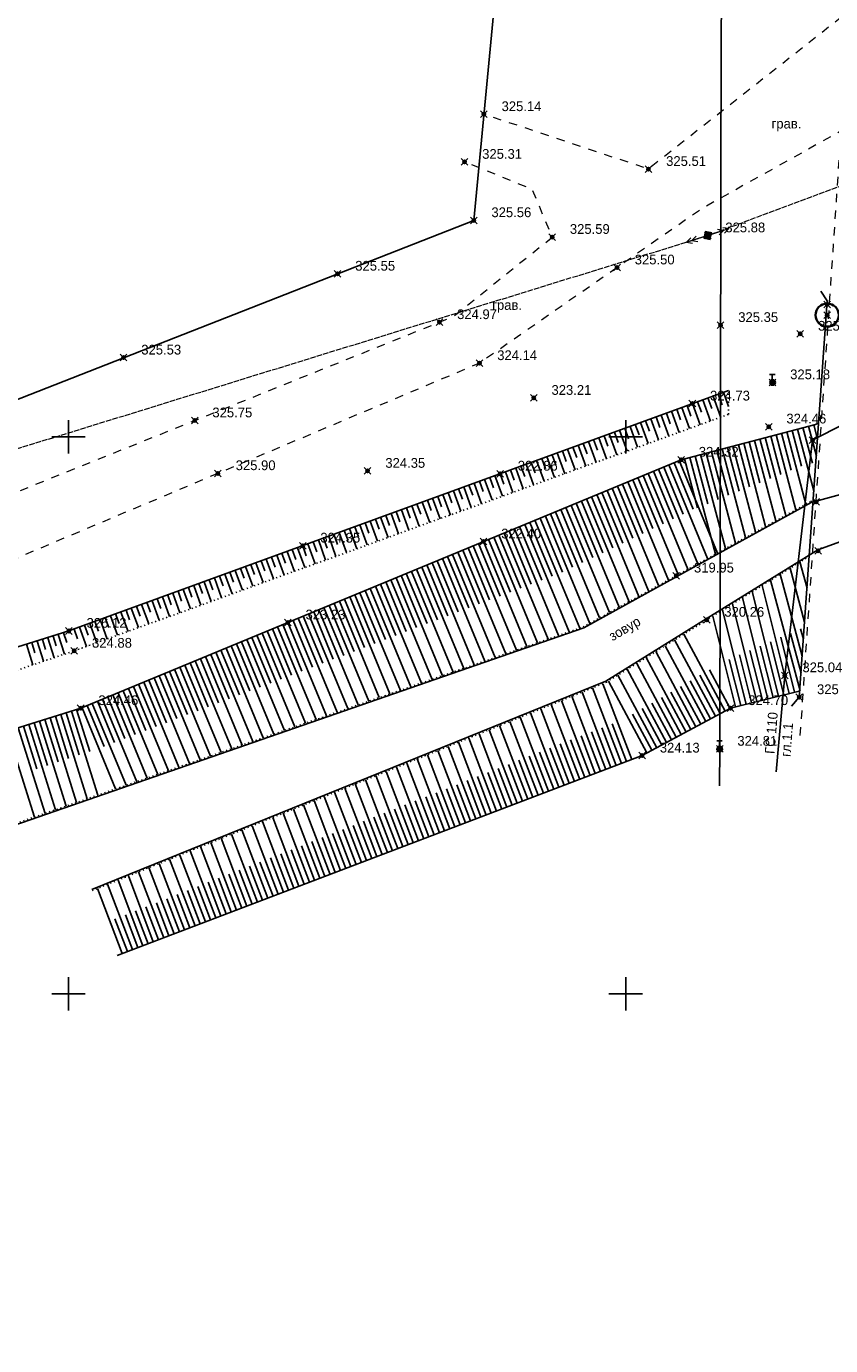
# Model space of a CAD drawing. Header units: metres. Extents: x 707528 to 709248, y 4308395 to 4311045.
# Tile 23 of 104: x 708075 to 708147, y 4308514 to 4308632. Entities that reach past the tile are written whole.
import ezdxf

# ---------------------------------------------------------------- set-up
doc = ezdxf.new("R2010")
doc.units = ezdxf.units.M
doc.header["$LTSCALE"] = 0.5
doc.header["$PDMODE"] = 35
doc.header["$PDSIZE"] = 0.3
for name, pattern in [('Auto_Street_NotBorder_Line_m1', [3, 1.5, -1.5]), ('Commnctn_Electr_VLP_High_Built_m1', [1, 1, 0]), ('ДОРОГИ_СТРОЯЩ', [9, 8, -1]), ('Контура низ откосов  Штриховая 0.1-0.5 - - - - - - -', [0.6, 0.1, -0.5])]:
    doc.linetypes.add(name, pattern=pattern)
for name, color, linetype in [('(001) Сетка', 92, 'Continuous'), ('(004) Точки рельефа', 7, 'Continuous'), ('(013) Газ', 30, 'ИК_Газопровод -------г--------'), ('(016) Кабель', 1, 'Continuous'), ('(019) Связь', 3, 'ИК_КАБ_СВЯЗИ'), ('(025) Дорога', 7, 'Continuous'), ('(027) Гидрография', 7, 'Continuous'), ('(029) Мосты', 7, 'Continuous'), ('(035) Откосы', 7, 'Continuous'), ('(037) Контуры', 7, 'Continuous')]:
    doc.layers.add(name, color=color, linetype=linetype)
doc.layers.add('AUTO#_ROADS_EXIST_L', color=7, linetype='Continuous', lineweight=15, true_color=0x000000)
doc.layers.add('COMMN_OBJCT_#####_B', color=7, linetype='Continuous', lineweight=15, true_color=0x000000)
doc.layers.add('COMMN_OBJCT_ELCTR_B', color=7, linetype='Continuous', true_color=0x000000)
doc.layers.add('COMMN_OBJCT_ELCTR_L', color=7, linetype='Continuous', true_color=0x000000)
doc.styles.add('BM-431', font='txt')
doc.styles.add('D-431', font='txt')
doc.styles.get("Standard").update_dxf_attribs({"font": 'txt.shx'})
doc.linetypes.add('GAZ_VOZDUSH', pattern='A,1,-2,["~",Standard,S=3,R=0,X=-1.5,Y=-1.5],-1,10', length=14)
doc.linetypes.add('ИК_Газопровод -------г--------', pattern='A,9,-0.6,["Г",Standard,S=1.2,R=0,X=0,Y=-0.6],-1.2', length=10.8)
doc.linetypes.add('ИК_КАБ_СВЯЗИ', pattern='A,4,["o",Standard,S=0.5,R=0,X=0,Y=-0.125],4,-2', length=10)
doc.linetypes.add('ИК_Э_КАБ_ВН', pattern='A,8,-2,["<<",Standard,S=1,R=0,X=0,Y=-0.5],8,[">>",Standard,S=1,R=0,X=-1,Y=-0.5],-2', length=20)

# ---------------------------------------------------------------- blocks, each defined once
blk = doc.blocks.new('CommnctnPoleRCsquare_m1')
at = {"layer": 'COMMN_OBJCT_#####_B', "lineweight": 13, "true_color": 0xfffffe}
blk.add_hatch(color=7, dxfattribs=at).paths.add_polyline_path([(-0.6, 0.6), (-0.6, -0.6), (0.6, -0.6), (0.6, 0.6)])
at = {"layer": 'COMMN_OBJCT_#####_B', "lineweight": 13, "true_color": 0x000000}
blk.add_hatch(color=18, dxfattribs=at).paths.add_polyline_path([(-0.1, 0, 1), (0.1, 0, 1)])
at = {"layer": 'COMMN_OBJCT_#####_B', "color": 18, "lineweight": 9, "true_color": 0x000000}
blk.add_lwpolyline([(0.6, 0.6), (-0.6, 0.6), (-0.6, -0.6), (0.6, -0.6)], close=True, dxfattribs=at)
blk.add_circle((0, 0), 0.1, dxfattribs=at)
blk = doc.blocks.new('ElectricHighVLP_m1')
at = {"layer": 'COMMN_OBJCT_ELCTR_B', "color": 18, "linetype": 'Continuous', "lineweight": 20, "true_color": 0x000000}
for p, q in [((0, 0), (4, 0)), ((3, 0), (2, 0.5)), ((3, 0), (2, -0.5)), ((4, 0), (3, 0.5)), ((4, 0), (3, -0.5))]:
    blk.add_line(p, q, dxfattribs=at)
blk = doc.blocks.new('*X145')
at = {"color": 0}
for p, q in [((9.5, 5.08), (10.49, 5.08)), ((9.5, 5.07), (10.49, 5.07)), ((9.5, 5.06), (10.49, 5.06)), ((9.5, 5.05), (10.49, 5.05)), ((9.5, 5.04), (10.49, 5.04)), ((9.5, 5.03), (10.49, 5.03)), ((9.5, 5.02), (10.5, 5.02)), ((9.5, 5.01), (10.5, 5.01)), ((9.5, 5), (10.5, 5)), ((9.5, 4.99), (10.5, 4.99)), ((9.5, 4.98), (10.5, 4.98)), ((9.5, 4.97), (10.5, 4.97)), ((9.5, 4.96), (10.49, 4.96)), ((9.5, 4.95), (10.49, 4.95)), ((9.5, 4.94), (10.49, 4.94)), ((9.5, 4.93), (10.49, 4.93)), ((9.5, 4.92), (10.49, 4.92)), ((9.5, 4.91), (10.49, 4.91)), ((9.5, 4.9), (10.49, 4.9)), ((9.51, 5.12), (10.48, 5.12)), ((9.51, 5.11), (10.48, 5.11)), ((9.51, 5.1), (10.48, 5.1)), ((9.51, 5.09), (10.49, 5.09)), ((9.51, 4.89), (10.49, 4.89)), ((9.51, 4.88), (10.48, 4.88)), ((9.51, 4.87), (10.48, 4.87)), ((9.51, 4.86), (10.48, 4.86)), ((9.52, 5.16), (10.47, 5.16)), ((9.52, 5.15), (10.47, 5.15)), ((9.52, 5.14), (10.47, 5.14)), ((9.52, 5.13), (10.48, 5.13)), ((9.52, 4.85), (10.48, 4.85)), ((9.52, 4.84), (10.47, 4.84)), ((9.52, 4.83), (10.47, 4.83)), ((9.53, 5.18), (10.46, 5.18)), ((9.53, 5.17), (10.46, 5.17)), ((9.53, 4.82), (10.47, 4.82)), ((9.53, 4.81), (10.46, 4.81)), ((9.53, 4.8), (10.46, 4.8)), ((9.54, 5.2), (10.45, 5.2)), ((9.54, 5.19), (10.46, 5.19)), ((9.54, 4.79), (10.45, 4.79)), ((9.54, 4.78), (10.45, 4.78)), ((9.55, 5.22), (10.44, 5.22)), ((9.55, 5.21), (10.45, 5.21)), ((9.55, 4.77), (10.44, 4.77)), ((9.55, 4.76), (10.44, 4.76)), ((9.56, 5.24), (10.43, 5.24)), ((9.56, 5.23), (10.44, 5.23)), ((9.56, 4.75), (10.43, 4.75)), ((9.56, 4.74), (10.43, 4.74)), ((9.57, 5.26), (10.42, 5.26)), ((9.57, 5.25), (10.43, 5.25)), ((9.58, 5.27), (10.41, 5.27)), ((9.59, 5.29), (10.4, 5.29)), ((9.59, 5.28), (10.41, 5.28)), ((9.6, 5.3), (10.39, 5.3)), ((9.61, 5.31), (10.38, 5.31)), ((9.62, 5.32), (10.37, 5.32)), ((9.63, 5.33), (10.37, 5.33)), ((9.64, 5.34), (10.36, 5.34)), ((9.65, 5.35), (10.35, 5.35)), ((9.66, 5.36), (10.34, 5.36)), ((9.67, 5.37), (10.32, 5.37)), ((9.68, 5.38), (10.31, 5.38)), ((9.69, 5.39), (10.3, 5.39)), ((9.71, 5.4), (10.29, 5.4)), ((9.72, 5.41), (10.27, 5.41)), ((9.74, 5.42), (10.26, 5.42)), ((9.75, 5.43), (10.24, 5.43)), ((9.77, 5.44), (10.22, 5.44)), ((9.79, 5.45), (10.2, 5.45)), ((9.82, 5.46), (10.18, 5.46)), ((9.85, 5.47), (10.15, 5.47)), ((9.88, 5.48), (10.11, 5.48)), ((9.94, 5.49), (10.05, 5.49)), ((9.57, 4.73), (10.42, 4.73)), ((9.58, 4.72), (10.41, 4.72)), ((9.58, 4.71), (10.41, 4.71)), ((9.59, 4.7), (10.4, 4.7)), ((9.6, 4.69), (10.39, 4.69)), ((9.61, 4.68), (10.39, 4.68)), ((9.61, 4.67), (10.38, 4.67)), ((9.62, 4.66), (10.37, 4.66)), ((9.63, 4.65), (10.36, 4.65)), ((9.64, 4.64), (10.35, 4.64)), ((9.65, 4.63), (10.34, 4.63)), ((9.66, 4.62), (10.33, 4.62)), ((9.67, 4.61), (10.32, 4.61)), ((9.69, 4.6), (10.31, 4.6)), ((9.7, 4.59), (10.29, 4.59)), ((9.71, 4.58), (10.28, 4.58)), ((9.73, 4.57), (10.26, 4.57)), ((9.75, 4.56), (10.25, 4.56)), ((9.76, 4.55), (10.23, 4.55)), ((9.78, 4.54), (10.21, 4.54)), ((9.81, 4.53), (10.18, 4.53)), ((9.83, 4.52), (10.16, 4.52)), ((9.87, 4.51), (10.12, 4.51)), ((9.91, 4.5), (10.08, 4.5))]:
    blk.add_line(p, q, dxfattribs=at)
blk = doc.blocks.new('I01070')
at = {"color": 0}
blk.add_circle((0.05, 0.03), 0.5, dxfattribs=at)
blk.add_blockref('*X145', (-9.95, -4.96), dxfattribs=at)
blk = doc.blocks.new('I0195')
at = {"layer": '(016) Кабель', "color": 0, "linetype": 'ИК_Э_КАБ_ВН'}
for p, q in [((-0.275, 0.74), (0.225, 0.74)), ((-0.025, 0.24), (-0.025, 0.74))]:
    blk.add_line(p, q, dxfattribs=at)
at = {"layer": '(016) Кабель', "color": 0, "linetype": 'ИК_Э_КАБ_ВН', "xscale": 0.5, "yscale": 0.5, "zscale": 0.5}
blk.add_blockref('I01070', (-0.025, -0.01), dxfattribs=at)
blk = doc.blocks.new('Setka')
at = {"layer": '(001) Сетка'}
for p, q in [((0, 1.5), (0, -1.5)), ((-1.5, 0), (1.5, 0))]:
    blk.add_line(p, q, dxfattribs=at)

msp = doc.modelspace()

# ---------------------------------------------------------------- linework, layer by layer
at = {"layer": '(013) Газ', "linetype": 'GAZ_VOZDUSH', "elevation": -0.3, "flags": 128}
msp.add_lwpolyline([(708020.66, 4308550.86), (708020.35, 4308561.55), (708020.35, 4308582.31), (708066.53, 4308595.73), (708114.83, 4308614.67), (708129.27, 4308766.29)], dxfattribs=at)
at = {"layer": '(013) Газ', "elevation": 324.91, "flags": 128}
msp.add_lwpolyline([(708141.96, 4308565.16), (708142.73, 4308573.82), (708145.23, 4308594.93), (708157.77, 4308601.41), (708202.67, 4308661.13), (708211.59, 4308664.6)], dxfattribs=at)
at = {"layer": '(019) Связь', "elevation": 324.52, "flags": 128}
msp.add_lwpolyline([(708317.15, 4310791), (708301.02, 4310609.69), (708256.74, 4310111.97), (708241.57, 4309932.29), (708189.21, 4309312.33), (708166.33, 4308981.07), (708160.32, 4308915.54), (708146.62, 4308758.23), (708137.03, 4308632.5), (708137.03, 4308632.5), (708137.03, 4308632.5), (708136.9, 4308567.22), (708136.89, 4308563.9)], dxfattribs=at)
at = {"layer": '(027) Гидрография', "color": 4}
for points, elevation in [([(707568, 4308409.71), (707572.21, 4308410.82), (707620.98, 4308423.67), (707772.66, 4308463.72), (707924.34, 4308511.92), (708024.51, 4308543.36), (708124.69, 4308578.08), (708133.05, 4308582.69), (708145.11, 4308589.34), (708157.03, 4308592.6), (708191.79, 4308611.93)], 319.34), ([(708191.8, 4308606.04), (708158.1, 4308589.57), (708145.69, 4308585.11), (708135.67, 4308578.89), (708126.68, 4308573.3), (708080.55, 4308554.6)], 319.7)]:
    msp.add_lwpolyline(points, dxfattribs=dict(at, elevation=elevation))
at = {"layer": '(029) Мосты', "elevation": 325.44, "flags": 128}
msp.add_lwpolyline([(708143.34, 4308571.07), (708144.04, 4308571.86), (708146.55, 4308607.45), (708145.97, 4308608.33)], dxfattribs=at)
at = {"layer": '(035) Откосы'}
for p, q in [((708134.44, 4308598.22, 324.27), (708135.13, 4308596.32, 324.27)), ((708134.91, 4308598.39, 324.27), (708135.25, 4308597.44, 324.27)), ((708135.37, 4308598.56, 324.27), (708136.07, 4308596.66, 324.27)), ((708135.84, 4308598.73, 324.27), (708136.19, 4308597.78, 324.27)), ((708136.31, 4308598.9, 324.27), (708137, 4308596.99, 324.27)), ((708136.77, 4308599.07, 324.27), (708137.12, 4308598.12, 324.27)), ((708137.24, 4308599.24, 324.27), (708137.7, 4308597.96, 324.27)), ((708131.18, 4308597.03, 324.27), (708131.52, 4308596.08, 324.27)), ((708131.64, 4308597.2, 324.27), (708132.33, 4308595.31, 324.27)), ((708132.11, 4308597.37, 324.27), (708132.46, 4308596.42, 324.27)), ((708132.58, 4308597.54, 324.27), (708133.27, 4308595.64, 324.27)), ((708133.04, 4308597.71, 324.27), (708133.39, 4308596.76, 324.27)), ((708133.51, 4308597.88, 324.27), (708134.2, 4308595.98, 324.27)), ((708133.98, 4308598.05, 324.27), (708134.32, 4308597.1, 324.27)), ((708127.91, 4308595.84, 324.27), (708128.6, 4308593.96, 324.27)), ((708128.38, 4308596.01, 324.27), (708128.72, 4308595.07, 324.27)), ((708128.85, 4308596.18, 324.27), (708129.53, 4308594.3, 324.27)), ((708129.31, 4308596.35, 324.27), (708129.66, 4308595.41, 324.27)), ((708129.78, 4308596.52, 324.27), (708130.47, 4308594.63, 324.27)), ((708130.25, 4308596.69, 324.27), (708130.59, 4308595.75, 324.27)), ((708130.71, 4308596.86, 324.27), (708131.4, 4308594.97, 324.27)), ((708143.88, 4308595.94, 323.57), (708145.35, 4308590.39, 323.57)), ((708144.37, 4308596.07, 323.57), (708145.21, 4308592.88, 323.57)), ((708144.85, 4308596.19, 323.57), (708145.57, 4308593.49, 323.57)), ((708145.33, 4308596.32, 323.57), (708145.67, 4308595.03, 323.57)), ((708145.79, 4308596.52, 323.57), (708145.78, 4308596.54, 323.57)), ((708124.65, 4308594.65, 324.27), (708124.99, 4308593.71, 324.27)), ((708125.12, 4308594.82, 324.27), (708125.8, 4308592.95, 324.27)), ((708125.58, 4308594.99, 324.27), (708125.93, 4308594.05, 324.27)), ((708126.05, 4308595.16, 324.27), (708126.73, 4308593.28, 324.27)), ((708126.52, 4308595.33, 324.27), (708126.86, 4308594.39, 324.27)), ((708126.98, 4308595.5, 324.27), (708127.67, 4308593.62, 324.27)), ((708127.45, 4308595.67, 324.27), (708127.79, 4308594.73, 324.27)), ((708139.05, 4308594.66, 323.57), (708141.02, 4308587.2, 323.57)), ((708139.53, 4308594.79, 323.57), (708140.5, 4308591.12, 323.57)), ((708140.02, 4308594.92, 323.57), (708141.92, 4308587.7, 323.57)), ((708140.5, 4308595.05, 323.57), (708141.44, 4308591.49, 323.57)), ((708140.98, 4308595.17, 323.57), (708142.83, 4308588.19, 323.57)), ((708141.47, 4308595.3, 323.57), (708142.37, 4308591.87, 323.57)), ((708141.95, 4308595.43, 323.57), (708143.73, 4308588.69, 323.57)), ((708142.43, 4308595.56, 323.57), (708143.31, 4308592.25, 323.57)), ((708142.92, 4308595.68, 323.57), (708144.63, 4308589.19, 323.57)), ((708143.4, 4308595.81, 323.57), (708144.24, 4308592.62, 323.57)), ((708121.85, 4308593.63, 324.27), (708122.19, 4308592.7, 324.27)), ((708122.32, 4308593.8, 324.27), (708123, 4308591.93, 324.27)), ((708122.79, 4308593.97, 324.27), (708123.13, 4308593.04, 324.27)), ((708123.25, 4308594.14, 324.27), (708123.93, 4308592.27, 324.27)), ((708123.72, 4308594.31, 324.27), (708124.06, 4308593.37, 324.27)), ((708124.19, 4308594.48, 324.27), (708124.87, 4308592.61, 324.27)), ((708134.7, 4308593.51, 323.57), (708135.83, 4308589.24, 323.57)), ((708135.18, 4308593.64, 323.57), (708137.41, 4308585.21, 323.57)), ((708135.67, 4308593.77, 323.57), (708136.76, 4308589.61, 323.57)), ((708136.15, 4308593.9, 323.57), (708138.31, 4308585.7, 323.57)), ((708136.63, 4308594.02, 323.57), (708137.7, 4308589.99, 323.57)), ((708137.12, 4308594.15, 323.57), (708139.21, 4308586.2, 323.57)), ((708137.6, 4308594.28, 323.57), (708138.63, 4308590.37, 323.57)), ((708138.08, 4308594.41, 323.57), (708140.12, 4308586.7, 323.57)), ((708138.57, 4308594.53, 323.57), (708139.57, 4308590.74, 323.57)), ((708118.59, 4308592.44, 324.27), (708119.27, 4308590.58, 324.27)), ((708119.06, 4308592.61, 324.27), (708119.4, 4308591.68, 324.27)), ((708119.52, 4308592.78, 324.27), (708120.2, 4308590.92, 324.27)), ((708119.99, 4308592.95, 324.27), (708120.33, 4308592.02, 324.27)), ((708120.46, 4308593.12, 324.27), (708121.13, 4308591.26, 324.27)), ((708120.92, 4308593.29, 324.27), (708121.26, 4308592.36, 324.27)), ((708121.39, 4308593.46, 324.27), (708122.07, 4308591.6, 324.27)), ((708131.41, 4308592.34, 323.57), (708134.93, 4308583.84, 323.57)), ((708131.87, 4308592.53, 323.57), (708133.62, 4308588.31, 323.57)), ((708132.33, 4308592.72, 323.57), (708135.81, 4308584.32, 323.57)), ((708132.8, 4308592.92, 323.57), (708134.52, 4308588.74, 323.57)), ((708133.26, 4308593.11, 323.57), (708136.69, 4308584.81, 323.57)), ((708133.73, 4308593.26, 323.57), (708134.89, 4308588.86, 323.57)), ((708134.22, 4308593.39, 323.57), (708136.51, 4308584.71, 323.57)), ((708115.33, 4308591.25, 324.27), (708115.66, 4308590.33, 324.27)), ((708115.79, 4308591.42, 324.27), (708116.47, 4308589.57, 324.27)), ((708116.26, 4308591.59, 324.27), (708116.6, 4308590.66, 324.27)), ((708116.73, 4308591.76, 324.27), (708117.4, 4308589.91, 324.27)), ((708117.19, 4308591.93, 324.27), (708117.53, 4308591, 324.27)), ((708117.66, 4308592.1, 324.27), (708118.33, 4308590.25, 324.27)), ((708118.12, 4308592.27, 324.27), (708118.46, 4308591.34, 324.27)), ((708128.64, 4308591.19, 323.57), (708132.29, 4308582.38, 323.57)), ((708129.1, 4308591.39, 323.57), (708130.91, 4308587, 323.57)), ((708129.56, 4308591.58, 323.57), (708133.17, 4308582.87, 323.57)), ((708130.02, 4308591.77, 323.57), (708131.82, 4308587.44, 323.57)), ((708130.49, 4308591.96, 323.57), (708134.05, 4308583.35, 323.57)), ((708130.95, 4308592.15, 323.57), (708132.72, 4308587.87, 323.57)), ((708112.06, 4308590.06, 324.27), (708112.73, 4308588.22, 324.27)), ((708112.53, 4308590.23, 324.27), (708112.86, 4308589.31, 324.27)), ((708113, 4308590.4, 324.27), (708113.67, 4308588.56, 324.27)), ((708113.46, 4308590.57, 324.27), (708113.8, 4308589.65, 324.27)), ((708113.93, 4308590.74, 324.27), (708114.6, 4308588.9, 324.27)), ((708114.39, 4308590.91, 324.27), (708114.73, 4308589.99, 324.27)), ((708114.86, 4308591.08, 324.27), (708115.53, 4308589.24, 324.27)), ((708125.87, 4308590.05, 323.57), (708129.64, 4308580.92, 323.57)), ((708126.33, 4308590.24, 323.57), (708128.21, 4308585.7, 323.57)), ((708126.79, 4308590.43, 323.57), (708130.52, 4308581.41, 323.57)), ((708127.25, 4308590.62, 323.57), (708129.11, 4308586.14, 323.57)), ((708127.71, 4308590.81, 323.57), (708131.4, 4308581.89, 323.57)), ((708128.18, 4308591, 323.57), (708130.01, 4308586.57, 323.57)), ((708108.8, 4308588.87, 324.27), (708109.13, 4308587.95, 324.27)), ((708109.27, 4308589.04, 324.27), (708109.93, 4308587.21, 324.27)), ((708109.73, 4308589.21, 324.27), (708110.07, 4308588.29, 324.27)), ((708110.2, 4308589.38, 324.27), (708110.87, 4308587.55, 324.27)), ((708110.67, 4308589.55, 324.27), (708111, 4308588.63, 324.27)), ((708111.13, 4308589.72, 324.27), (708111.8, 4308587.89, 324.27)), ((708111.6, 4308589.89, 324.27), (708111.93, 4308588.97, 324.27)), ((708123.09, 4308588.9, 323.57), (708127, 4308579.46, 323.57)), ((708123.56, 4308589.09, 323.57), (708125.5, 4308584.4, 323.57)), ((708124.02, 4308589.28, 323.57), (708127.88, 4308579.95, 323.57)), ((708124.48, 4308589.47, 323.57), (708126.4, 4308584.83, 323.57)), ((708124.94, 4308589.66, 323.57), (708128.76, 4308580.44, 323.57)), ((708125.4, 4308589.86, 323.57), (708127.3, 4308585.27, 323.57)), ((708105.54, 4308587.68, 324.27), (708106.2, 4308585.86, 324.27)), ((708106, 4308587.85, 324.27), (708106.33, 4308586.94, 324.27)), ((708106.47, 4308588.02, 324.27), (708107.13, 4308586.2, 324.27)), ((708106.94, 4308588.19, 324.27), (708107.27, 4308587.28, 324.27)), ((708107.4, 4308588.36, 324.27), (708108.07, 4308586.54, 324.27)), ((708107.87, 4308588.53, 324.27), (708108.2, 4308587.62, 324.27)), ((708108.33, 4308588.7, 324.27), (708109, 4308586.87, 324.27)), ((708119.86, 4308587.56, 323.57), (708121.86, 4308582.73, 323.57)), ((708120.32, 4308587.75, 323.57), (708124.33, 4308578.06, 323.57)), ((708120.78, 4308587.94, 323.57), (708122.79, 4308583.1, 323.57)), ((708121.25, 4308588.13, 323.57), (708125.24, 4308578.49, 323.57)), ((708121.71, 4308588.33, 323.57), (708123.69, 4308583.53, 323.57)), ((708122.17, 4308588.52, 323.57), (708126.12, 4308578.98, 323.57)), ((708122.63, 4308588.71, 323.57), (708124.59, 4308583.96, 323.57)), ((708102.27, 4308586.49, 324.27), (708102.6, 4308585.58, 324.27)), ((708102.74, 4308586.66, 324.27), (708103.4, 4308584.85, 324.27)), ((708103.21, 4308586.83, 324.27), (708103.54, 4308585.92, 324.27)), ((708103.67, 4308587, 324.27), (708104.33, 4308585.19, 324.27)), ((708104.14, 4308587.17, 324.27), (708104.47, 4308586.26, 324.27)), ((708104.6, 4308587.34, 324.27), (708105.27, 4308585.53, 324.27)), ((708105.07, 4308587.51, 324.27), (708105.4, 4308586.6, 324.27)), ((708117.09, 4308586.41, 323.57), (708119.05, 4308581.66, 323.57)), ((708117.55, 4308586.6, 323.57), (708121.49, 4308577.08, 323.57)), ((708118.01, 4308586.8, 323.57), (708119.99, 4308582.02, 323.57)), ((708118.47, 4308586.99, 323.57), (708122.44, 4308577.4, 323.57)), ((708118.94, 4308587.18, 323.57), (708120.92, 4308582.37, 323.57)), ((708119.4, 4308587.37, 323.57), (708123.39, 4308577.73, 323.57)), ((708099.01, 4308585.29, 324.27), (708099.66, 4308583.5, 324.27)), ((708099.48, 4308585.46, 324.27), (708099.8, 4308584.57, 324.27)), ((708099.94, 4308585.64, 324.27), (708100.6, 4308583.84, 324.27)), ((708100.41, 4308585.81, 324.27), (708100.74, 4308584.91, 324.27)), ((708100.88, 4308585.98, 324.27), (708101.53, 4308584.18, 324.27)), ((708101.34, 4308586.15, 324.27), (708101.67, 4308585.25, 324.27)), ((708101.81, 4308586.32, 324.27), (708102.46, 4308584.51, 324.27)), ((708114.32, 4308585.27, 323.57), (708116.25, 4308580.6, 323.57)), ((708114.78, 4308585.46, 323.57), (708118.65, 4308576.09, 323.57)), ((708115.24, 4308585.65, 323.57), (708117.18, 4308580.95, 323.57)), ((708115.7, 4308585.84, 323.57), (708119.6, 4308576.42, 323.57)), ((708116.16, 4308586.03, 323.57), (708118.12, 4308581.31, 323.57)), ((708116.63, 4308586.22, 323.57), (708120.55, 4308576.75, 323.57)), ((708095.75, 4308584.1, 324.27), (708096.07, 4308583.21, 324.27)), ((708096.21, 4308584.27, 324.27), (708096.86, 4308582.49, 324.27)), ((708096.68, 4308584.44, 324.27), (708097.01, 4308583.55, 324.27)), ((708097.15, 4308584.61, 324.27), (708097.8, 4308582.83, 324.27)), ((708097.61, 4308584.78, 324.27), (708097.94, 4308583.89, 324.27)), ((708098.08, 4308584.95, 324.27), (708098.73, 4308583.16, 324.27)), ((708098.54, 4308585.12, 324.27), (708098.87, 4308584.23, 324.27)), ((708111.54, 4308584.12, 323.57), (708113.44, 4308579.53, 323.57)), ((708112.01, 4308584.31, 323.57), (708115.82, 4308575.11, 323.57)), ((708112.47, 4308584.5, 323.57), (708114.38, 4308579.89, 323.57)), ((708112.93, 4308584.69, 323.57), (708116.76, 4308575.44, 323.57)), ((708113.39, 4308584.88, 323.57), (708115.31, 4308580.24, 323.57)), ((708113.85, 4308585.07, 323.57), (708117.71, 4308575.76, 323.57)), ((708144.1, 4308584.01, 323.84), (708144.73, 4308581.64, 323.84)), ((708092.48, 4308582.91, 324.27), (708093.13, 4308581.14, 324.27)), ((708092.95, 4308583.08, 324.27), (708093.27, 4308582.2, 324.27)), ((708093.42, 4308583.25, 324.27), (708094.06, 4308581.48, 324.27)), ((708093.88, 4308583.42, 324.27), (708094.21, 4308582.54, 324.27)), ((708094.35, 4308583.59, 324.27), (708095, 4308581.82, 324.27)), ((708094.81, 4308583.76, 324.27), (708095.14, 4308582.87, 324.27)), ((708095.28, 4308583.93, 324.27), (708095.93, 4308582.15, 324.27)), ((708108.77, 4308582.97, 323.57), (708110.64, 4308578.47, 323.57)), ((708109.23, 4308583.16, 323.57), (708112.98, 4308574.12, 323.57)), ((708109.7, 4308583.35, 323.57), (708111.57, 4308578.82, 323.57)), ((708110.16, 4308583.54, 323.57), (708113.92, 4308574.45, 323.57)), ((708110.62, 4308583.74, 323.57), (708112.51, 4308579.18, 323.57)), ((708111.08, 4308583.93, 323.57), (708114.87, 4308574.78, 323.57)), ((708142.33, 4308582.91, 323.84), (708144.3, 4308575.55, 323.84)), ((708143.22, 4308583.46, 323.84), (708144.52, 4308578.6, 323.84)), ((708089.22, 4308581.72, 324.27), (708089.54, 4308580.84, 324.27)), ((708089.69, 4308581.89, 324.27), (708090.33, 4308580.13, 324.27)), ((708090.15, 4308582.06, 324.27), (708090.47, 4308581.18, 324.27)), ((708090.62, 4308582.23, 324.27), (708091.26, 4308580.47, 324.27)), ((708091.09, 4308582.4, 324.27), (708091.41, 4308581.52, 324.27)), ((708091.55, 4308582.57, 324.27), (708092.2, 4308580.8, 324.27)), ((708092.02, 4308582.74, 324.27), (708092.34, 4308581.86, 324.27)), ((708105.54, 4308581.63, 323.57), (708109.19, 4308572.81, 323.57)), ((708106, 4308581.82, 323.57), (708107.83, 4308577.4, 323.57)), ((708106.46, 4308582.01, 323.57), (708110.14, 4308573.14, 323.57)), ((708106.92, 4308582.21, 323.57), (708108.77, 4308577.75, 323.57)), ((708107.39, 4308582.4, 323.57), (708111.08, 4308573.47, 323.57)), ((708107.85, 4308582.59, 323.57), (708109.7, 4308578.11, 323.57)), ((708108.31, 4308582.78, 323.57), (708112.03, 4308573.8, 323.57)), ((708140.71, 4308581.9, 323.84), (708143.14, 4308572.2, 323.84)), ((708141.45, 4308582.36, 323.84), (708144.11, 4308572.44, 323.84)), ((708085.96, 4308580.53, 324.27), (708086.6, 4308578.78, 324.27)), ((708086.42, 4308580.7, 324.27), (708086.74, 4308579.83, 324.27)), ((708086.89, 4308580.87, 324.27), (708087.53, 4308579.12, 324.27)), ((708087.36, 4308581.04, 324.27), (708087.68, 4308580.16, 324.27)), ((708087.82, 4308581.21, 324.27), (708088.46, 4308579.45, 324.27)), ((708088.29, 4308581.38, 324.27), (708088.61, 4308580.5, 324.27)), ((708088.75, 4308581.55, 324.27), (708089.4, 4308579.79, 324.27)), ((708102.77, 4308580.49, 323.57), (708106.35, 4308571.83, 323.57)), ((708103.23, 4308580.68, 323.57), (708105.03, 4308576.33, 323.57)), ((708103.69, 4308580.87, 323.57), (708107.3, 4308572.16, 323.57)), ((708104.15, 4308581.06, 323.57), (708105.96, 4308576.69, 323.57)), ((708104.61, 4308581.25, 323.57), (708108.24, 4308572.48, 323.57)), ((708105.08, 4308581.44, 323.57), (708106.9, 4308577.04, 323.57)), ((708138.94, 4308580.8, 323.84), (708141.21, 4308571.71, 323.84)), ((708139.82, 4308581.35, 323.84), (708142.17, 4308571.96, 323.84)), ((708082.69, 4308579.34, 324.27), (708083.01, 4308578.47, 324.27)), ((708083.16, 4308579.51, 324.27), (708083.8, 4308577.77, 324.27)), ((708083.63, 4308579.68, 324.27), (708083.94, 4308578.81, 324.27)), ((708084.09, 4308579.85, 324.27), (708084.73, 4308578.11, 324.27)), ((708084.56, 4308580.02, 324.27), (708084.88, 4308579.15, 324.27)), ((708085.02, 4308580.19, 324.27), (708085.66, 4308578.44, 324.27)), ((708085.49, 4308580.36, 324.27), (708085.81, 4308579.49, 324.27)), ((708099.99, 4308579.34, 323.57), (708103.51, 4308570.84, 323.57)), ((708100.46, 4308579.53, 323.57), (708102.22, 4308575.27, 323.57)), ((708100.92, 4308579.72, 323.57), (708104.46, 4308571.17, 323.57)), ((708101.38, 4308579.91, 323.57), (708103.16, 4308575.62, 323.57)), ((708101.84, 4308580.1, 323.57), (708105.4, 4308571.5, 323.57)), ((708102.3, 4308580.29, 323.57), (708104.09, 4308575.98, 323.57)), ((708137.16, 4308579.69, 323.84), (708139.28, 4308571.23, 323.84)), ((708138.05, 4308580.25, 323.84), (708140.24, 4308571.47, 323.84)), ((708079.43, 4308578.15, 324.27), (708080.06, 4308576.42, 324.27)), ((708079.9, 4308578.32, 324.27), (708080.21, 4308577.45, 324.27)), ((708080.36, 4308578.49, 324.27), (708081, 4308576.76, 324.27)), ((708080.83, 4308578.66, 324.27), (708081.15, 4308577.79, 324.27)), ((708081.3, 4308578.83, 324.27), (708081.93, 4308577.09, 324.27)), ((708081.76, 4308579, 324.27), (708082.08, 4308578.13, 324.27)), ((708082.23, 4308579.17, 324.27), (708082.86, 4308577.43, 324.27)), ((708097.22, 4308578.19, 323.57), (708100.67, 4308569.86, 323.57)), ((708097.68, 4308578.38, 323.57), (708099.41, 4308574.2, 323.57)), ((708098.15, 4308578.57, 323.57), (708101.62, 4308570.19, 323.57)), ((708098.61, 4308578.76, 323.57), (708100.35, 4308574.56, 323.57)), ((708099.07, 4308578.96, 323.57), (708102.56, 4308570.52, 323.57)), ((708099.53, 4308579.15, 323.57), (708101.28, 4308574.91, 323.57)), ((708136.27, 4308579.14, 323.84), (708138.31, 4308570.99, 323.84)), ((708076.21, 4308575.09, 325.82), (708075.64, 4308576.91, 325.82)), ((708076.4, 4308576.16, 325.82), (708076.11, 4308577.06, 325.82)), ((708077.16, 4308575.41, 325.82), (708076.59, 4308577.21, 325.82)), ((708077.35, 4308576.47, 325.82), (708077.07, 4308577.36, 325.82)), ((708078.1, 4308575.73, 325.82), (708077.54, 4308577.51, 325.82)), ((708078.3, 4308576.78, 325.82), (708078.02, 4308577.66, 325.82)), ((708078.96, 4308577.98, 324.27), (708079.28, 4308577.12, 324.27)), ((708094.45, 4308577.04, 323.57), (708097.83, 4308568.88, 323.57)), ((708094.91, 4308577.23, 323.57), (708096.61, 4308573.14, 323.57)), ((708095.37, 4308577.43, 323.57), (708098.78, 4308569.2, 323.57)), ((708095.84, 4308577.62, 323.57), (708097.54, 4308573.49, 323.57)), ((708096.3, 4308577.81, 323.57), (708099.72, 4308569.53, 323.57)), ((708096.76, 4308578, 323.57), (708098.48, 4308573.85, 323.57)), ((708132.84, 4308577.01, 323.84), (708136.52, 4308570.15, 323.84)), ((708133.69, 4308577.54, 323.84), (708137.39, 4308570.62, 323.84)), ((708142.39, 4308577.25, 323.84), (708143.62, 4308572.32, 323.84)), ((708143.24, 4308577.6, 323.84), (708144.2, 4308574.03, 323.84)), ((708144.16, 4308578, 323.84), (708144.41, 4308577.07, 323.84)), ((708075.26, 4308574.77, 325.82), (708074.68, 4308576.62, 325.82)), ((708075.45, 4308575.85, 325.82), (708075.16, 4308576.77, 325.82)), ((708091.22, 4308575.7, 323.57), (708092.87, 4308571.72, 323.57)), ((708091.68, 4308575.9, 323.57), (708094.99, 4308567.89, 323.57)), ((708092.14, 4308576.09, 323.57), (708093.8, 4308572.07, 323.57)), ((708092.6, 4308576.28, 323.57), (708095.94, 4308568.22, 323.57)), ((708093.06, 4308576.47, 323.57), (708094.74, 4308572.43, 323.57)), ((708093.53, 4308576.66, 323.57), (708096.88, 4308568.55, 323.57)), ((708093.99, 4308576.85, 323.57), (708095.67, 4308572.78, 323.57)), ((708131.15, 4308575.96, 323.84), (708134.76, 4308569.21, 323.84)), ((708131.99, 4308576.48, 323.84), (708135.64, 4308569.68, 323.84)), ((708139.61, 4308576.06, 323.84), (708140.73, 4308571.59, 323.84)), ((708140.54, 4308576.45, 323.84), (708141.69, 4308571.83, 323.84)), ((708141.46, 4308576.85, 323.84), (708142.66, 4308572.08, 323.84)), ((708088.45, 4308574.56, 323.57), (708090.06, 4308570.65, 323.57)), ((708088.91, 4308574.75, 323.57), (708092.15, 4308566.91, 323.57)), ((708089.37, 4308574.94, 323.57), (708091, 4308571.01, 323.57)), ((708089.83, 4308575.13, 323.57), (708093.1, 4308567.24, 323.57)), ((708090.29, 4308575.32, 323.57), (708091.93, 4308571.36, 323.57)), ((708090.75, 4308575.51, 323.57), (708094.05, 4308567.56, 323.57)), ((708129.45, 4308574.9, 323.84), (708133, 4308568.27, 323.84)), ((708130.3, 4308575.43, 323.84), (708133.88, 4308568.74, 323.84)), ((708137.75, 4308575.26, 323.84), (708138.79, 4308571.11, 323.84)), ((708138.68, 4308575.66, 323.84), (708139.76, 4308571.35, 323.84)), ((708085.67, 4308573.41, 323.57), (708087.26, 4308569.58, 323.57)), ((708086.14, 4308573.6, 323.57), (708089.31, 4308565.92, 323.57)), ((708086.6, 4308573.79, 323.57), (708088.19, 4308569.94, 323.57)), ((708087.06, 4308573.98, 323.57), (708090.26, 4308566.25, 323.57)), ((708087.52, 4308574.17, 323.57), (708089.13, 4308570.3, 323.57)), ((708087.98, 4308574.37, 323.57), (708091.21, 4308566.58, 323.57)), ((708127.76, 4308573.85, 323.84), (708131.25, 4308567.33, 323.84)), ((708128.6, 4308574.38, 323.84), (708132.13, 4308567.8, 323.84)), ((708134.25, 4308573.33, 323.84), (708136.08, 4308569.92, 323.84)), ((708135.11, 4308573.83, 323.84), (708136.95, 4308570.39, 323.84)), ((708135.97, 4308574.33, 323.84), (708137.83, 4308570.86, 323.84)), ((708082.9, 4308572.26, 323.57), (708084.45, 4308568.52, 323.57)), ((708083.36, 4308572.45, 323.57), (708086.47, 4308564.94, 323.57)), ((708083.83, 4308572.64, 323.57), (708085.39, 4308568.87, 323.57)), ((708084.29, 4308572.84, 323.57), (708087.42, 4308565.27, 323.57)), ((708084.75, 4308573.03, 323.57), (708086.32, 4308569.23, 323.57)), ((708085.21, 4308573.22, 323.57), (708088.37, 4308565.6, 323.57)), ((708127.13, 4308565.56, 323.84), (708124.55, 4308572.33, 323.84)), ((708128.07, 4308565.91, 323.84), (708125.48, 4308572.71, 323.84)), ((708129, 4308566.27, 323.84), (708126.41, 4308573.08, 323.84)), ((708126.91, 4308573.32, 323.84), (708130.37, 4308566.86, 323.84)), ((708132.52, 4308572.33, 323.84), (708134.32, 4308568.98, 323.84)), ((708133.38, 4308572.83, 323.84), (708135.2, 4308569.45, 323.84)), ((708080.13, 4308571.11, 323.57), (708081.65, 4308567.45, 323.57)), ((708080.59, 4308571.31, 323.57), (708083.63, 4308563.96, 323.57)), ((708081.05, 4308571.5, 323.57), (708082.58, 4308567.81, 323.57)), ((708081.52, 4308571.69, 323.57), (708084.58, 4308564.28, 323.57)), ((708081.98, 4308571.88, 323.57), (708083.52, 4308568.16, 323.57)), ((708082.44, 4308572.07, 323.57), (708085.53, 4308564.61, 323.57)), ((708124.33, 4308564.49, 323.84), (708121.78, 4308571.21, 323.84)), ((708125.27, 4308564.85, 323.84), (708122.7, 4308571.58, 323.84)), ((708126.2, 4308565.2, 323.84), (708123.63, 4308571.96, 323.84)), ((708130.8, 4308571.34, 323.84), (708132.57, 4308568.04, 323.84)), ((708131.66, 4308571.84, 323.84), (708133.44, 4308568.51, 323.84)), ((708076.33, 4308569.87, 323.57), (708077.52, 4308566.06, 323.57)), ((708076.81, 4308570.02, 323.57), (708079.19, 4308562.42, 323.57)), ((708077.29, 4308570.17, 323.57), (708078.47, 4308566.37, 323.57)), ((708077.76, 4308570.32, 323.57), (708080.13, 4308562.74, 323.57)), ((708078.24, 4308570.46, 323.57), (708079.42, 4308566.69, 323.57)), ((708078.72, 4308570.61, 323.57), (708081.08, 4308563.07, 323.57)), ((708079.19, 4308570.76, 323.57), (708080.37, 4308567, 323.57)), ((708079.67, 4308570.92, 323.57), (708082.69, 4308563.63, 323.57)), ((708121.53, 4308563.43, 323.84), (708119, 4308570.08, 323.84)), ((708122.47, 4308563.78, 323.84), (708119.93, 4308570.45, 323.84)), ((708123.4, 4308564.14, 323.84), (708120.85, 4308570.83, 323.84)), ((708129.07, 4308570.34, 323.84), (708130.81, 4308567.1, 323.84)), ((708129.93, 4308570.84, 323.84), (708131.69, 4308567.57, 323.84)), ((708072.99, 4308568.82, 323.57), (708075.41, 4308561.11, 323.57)), ((708073.95, 4308569.12, 323.57), (708076.35, 4308561.43, 323.57)), ((708074.42, 4308569.27, 323.57), (708075.62, 4308565.43, 323.57)), ((708074.9, 4308569.42, 323.57), (708077.3, 4308561.76, 323.57)), ((708075.38, 4308569.57, 323.57), (708076.57, 4308565.75, 323.57)), ((708075.85, 4308569.72, 323.57), (708078.24, 4308562.09, 323.57)), ((708118.73, 4308562.36, 323.84), (708116.22, 4308568.95, 323.84)), ((708119.67, 4308562.72, 323.84), (708117.15, 4308569.33, 323.84)), ((708120.6, 4308563.07, 323.84), (708118.07, 4308569.7, 323.84)), ((708126.67, 4308565.38, 323.84), (708125.38, 4308568.76, 323.84)), ((708127.6, 4308565.74, 323.84), (708126.31, 4308569.13, 323.84)), ((708128.53, 4308566.09, 323.84), (708127.24, 4308569.49, 323.84)), ((708115, 4308560.94, 323.84), (708112.52, 4308567.45, 323.84)), ((708115.94, 4308561.29, 323.84), (708113.45, 4308567.83, 323.84)), ((708116.87, 4308561.65, 323.84), (708114.37, 4308568.2, 323.84)), ((708117.8, 4308562, 323.84), (708115.3, 4308568.58, 323.84)), ((708123.87, 4308564.31, 323.84), (708122.59, 4308567.67, 323.84)), ((708124.8, 4308564.67, 323.84), (708123.52, 4308568.03, 323.84)), ((708125.73, 4308565.03, 323.84), (708124.45, 4308568.4, 323.84)), ((708112.2, 4308559.87, 323.84), (708109.74, 4308566.33, 323.84)), ((708113.14, 4308560.23, 323.84), (708110.67, 4308566.7, 323.84)), ((708114.07, 4308560.58, 323.84), (708111.6, 4308567.08, 323.84)), ((708121.07, 4308563.25, 323.84), (708119.8, 4308566.57, 323.84)), ((708122, 4308563.6, 323.84), (708120.73, 4308566.94, 323.84)), ((708122.93, 4308563.96, 323.84), (708121.66, 4308567.3, 323.84)), ((708109.4, 4308558.81, 323.84), (708106.97, 4308565.2, 323.84)), ((708110.34, 4308559.16, 323.84), (708107.89, 4308565.58, 323.84)), ((708111.27, 4308559.52, 323.84), (708108.82, 4308565.95, 323.84)), ((708117.34, 4308561.83, 323.84), (708116.08, 4308565.11, 323.84)), ((708118.27, 4308562.18, 323.84), (708117.01, 4308565.47, 323.84)), ((708119.2, 4308562.54, 323.84), (708117.94, 4308565.84, 323.84)), ((708120.13, 4308562.89, 323.84), (708118.87, 4308566.2, 323.84)), ((708106.6, 4308557.74, 323.84), (708104.19, 4308564.08, 323.84)), ((708107.54, 4308558.09, 323.84), (708105.12, 4308564.45, 323.84)), ((708108.47, 4308558.45, 323.84), (708106.04, 4308564.83, 323.84)), ((708114.54, 4308560.76, 323.84), (708113.3, 4308564.01, 323.84)), ((708115.47, 4308561.12, 323.84), (708114.23, 4308564.38, 323.84)), ((708116.4, 4308561.47, 323.84), (708115.16, 4308564.74, 323.84)), ((708103.8, 4308556.67, 323.84), (708101.41, 4308562.95, 323.84)), ((708104.74, 4308557.03, 323.84), (708102.34, 4308563.33, 323.84)), ((708105.67, 4308557.38, 323.84), (708103.26, 4308563.7, 323.84)), ((708111.74, 4308559.69, 323.84), (708110.51, 4308562.92, 323.84)), ((708112.67, 4308560.05, 323.84), (708111.44, 4308563.28, 323.84)), ((708113.6, 4308560.41, 323.84), (708112.37, 4308563.65, 323.84)), ((708101, 4308555.61, 323.84), (708098.64, 4308561.82, 323.84)), ((708101.94, 4308555.96, 323.84), (708099.56, 4308562.2, 323.84)), ((708102.87, 4308556.32, 323.84), (708100.49, 4308562.58, 323.84)), ((708108.94, 4308558.63, 323.84), (708107.72, 4308561.82, 323.84)), ((708109.87, 4308558.98, 323.84), (708108.65, 4308562.19, 323.84)), ((708110.8, 4308559.34, 323.84), (708109.58, 4308562.55, 323.84)), ((708097.27, 4308554.19, 323.84), (708094.93, 4308560.32, 323.84)), ((708098.2, 4308554.54, 323.84), (708095.86, 4308560.7, 323.84)), ((708099.14, 4308554.9, 323.84), (708096.78, 4308561.07, 323.84)), ((708100.07, 4308555.25, 323.84), (708097.71, 4308561.45, 323.84)), ((708105.2, 4308557.21, 323.84), (708104, 4308560.36, 323.84)), ((708106.14, 4308557.56, 323.84), (708104.93, 4308560.73, 323.84)), ((708107.07, 4308557.92, 323.84), (708105.86, 4308561.09, 323.84)), ((708108, 4308558.27, 323.84), (708106.79, 4308561.46, 323.84)), ((708094.47, 4308553.12, 323.84), (708092.16, 4308559.2, 323.84)), ((708095.41, 4308553.47, 323.84), (708093.08, 4308559.57, 323.84)), ((708096.34, 4308553.83, 323.84), (708094.01, 4308559.95, 323.84)), ((708102.4, 4308556.14, 323.84), (708101.21, 4308559.26, 323.84)), ((708103.34, 4308556.5, 323.84), (708102.14, 4308559.63, 323.84)), ((708104.27, 4308556.85, 323.84), (708103.07, 4308559.99, 323.84)), ((708091.67, 4308552.05, 323.84), (708089.38, 4308558.07, 323.84)), ((708092.61, 4308552.41, 323.84), (708090.31, 4308558.45, 323.84)), ((708093.54, 4308552.76, 323.84), (708091.23, 4308558.82, 323.84)), ((708099.6, 4308555.07, 323.84), (708098.43, 4308558.17, 323.84)), ((708100.54, 4308555.43, 323.84), (708099.36, 4308558.53, 323.84)), ((708101.47, 4308555.78, 323.84), (708100.28, 4308558.9, 323.84)), ((708088.87, 4308550.99, 323.84), (708086.6, 4308556.95, 323.84)), ((708089.81, 4308551.34, 323.84), (708087.53, 4308557.32, 323.84)), ((708090.74, 4308551.7, 323.84), (708088.45, 4308557.7, 323.84)), ((708096.81, 4308554.01, 323.84), (708095.64, 4308557.07, 323.84)), ((708097.74, 4308554.36, 323.84), (708096.57, 4308557.44, 323.84)), ((708098.67, 4308554.72, 323.84), (708097.5, 4308557.8, 323.84)), ((708086.07, 4308549.92, 323.84), (708083.83, 4308555.82, 323.84)), ((708087.01, 4308550.28, 323.84), (708084.75, 4308556.2, 323.84)), ((708087.94, 4308550.63, 323.84), (708085.68, 4308556.57, 323.84)), ((708093.07, 4308552.59, 323.84), (708091.92, 4308555.61, 323.84)), ((708094.01, 4308552.94, 323.84), (708092.85, 4308555.98, 323.84)), ((708094.94, 4308553.3, 323.84), (708093.78, 4308556.34, 323.84)), ((708095.87, 4308553.65, 323.84), (708094.71, 4308556.71, 323.84)), ((708083.27, 4308548.85, 323.84), (708081.05, 4308554.7, 323.84)), ((708084.21, 4308549.21, 323.84), (708081.97, 4308555.07, 323.84)), ((708085.14, 4308549.56, 323.84), (708082.9, 4308555.45, 323.84)), ((708090.27, 4308551.52, 323.84), (708089.13, 4308554.51, 323.84)), ((708091.21, 4308551.88, 323.84), (708090.06, 4308554.88, 323.84)), ((708092.14, 4308552.23, 323.84), (708090.99, 4308555.25, 323.84)), ((708087.47, 4308550.45, 323.84), (708086.34, 4308553.42, 323.84)), ((708088.41, 4308550.81, 323.84), (708087.27, 4308553.78, 323.84)), ((708089.34, 4308551.16, 323.84), (708088.2, 4308554.15, 323.84)), ((708084.67, 4308549.39, 323.84), (708083.56, 4308552.32, 323.84)), ((708085.61, 4308549.74, 323.84), (708084.48, 4308552.69, 323.84)), ((708086.54, 4308550.1, 323.84), (708085.41, 4308553.05, 323.84)), ((708083.74, 4308549.03, 323.84), (708082.63, 4308551.96, 323.84))]:
    msp.add_line(p, q, dxfattribs=at)
at = {"layer": '(035) Откосы', "flags": 128}
for points, elevation in [([(708137.7, 4308599.41), (708078.5, 4308577.81), (708019.28, 4308559.24), (707980.75, 4308549.37), (707918.35, 4308530.98), (707880.87, 4308519.59), (707813.5, 4308498.5), (707717.77, 4308472.39), (707667.52, 4308456.58), (707622.83, 4308444.13), (707562.43, 4308428.01)], 325.82), ([(707565.6, 4308417.6), (707622.05, 4308434.79), (707672, 4308448.91), (707718.64, 4308463.34), (707813.86, 4308490.61), (707881.96, 4308510.5), (707919.96, 4308523.19), (707981.91, 4308540.82), (708022.02, 4308552.86), (708079.55, 4308570.88), (708133.44, 4308593.18), (708145.5, 4308596.36), (708145.78, 4308596.51)], 323.57), ([(708082.81, 4308548.68), (708129.93, 4308566.62), (708137.87, 4308570.88), (708144.04, 4308572.42), (708144.08, 4308572.43)], 323.84)]:
    msp.add_lwpolyline(points, dxfattribs=dict(at, elevation=elevation))
at = {"layer": '(035) Откосы', "linetype": 'Контура низ откосов  Штриховая 0.1-0.5 - - - - - - -'}
for points, elevation in [([(707564.25, 4308422.02), (707622.65, 4308440.03), (707667.95, 4308454.6), (707718.04, 4308470.56), (707813.43, 4308495.47), (707882.45, 4308516.26), (707919.71, 4308527.53), (707982.75, 4308546.21), (708021.76, 4308556.68), (708078.98, 4308576.03), (708137.7, 4308597.25), (708137.7, 4308599.41)], 324.27), ([(707567.97, 4308409.81), (707572.19, 4308410.92), (707620.96, 4308423.77), (707772.63, 4308463.82), (707924.31, 4308512.01), (708024.48, 4308543.46), (708124.65, 4308578.17), (708133, 4308582.77), (708145.07, 4308589.43), (708145.28, 4308589.49)], 319.34), ([(708144.94, 4308584.53), (708135.73, 4308578.8), (708126.73, 4308573.21), (708080.59, 4308554.51)], 319.7)]:
    msp.add_lwpolyline(points, dxfattribs=dict(at, elevation=elevation))
at = {"color": 2, "lineweight": 35}
msp.add_circle((708146.54, 4308606.17, 325.86), 1.04, dxfattribs=at)
at = {"color": 0, "linetype": 'ByBlock', "lineweight": -2, "transparency": 16777216}
for p in [(708115.73, 4308624.2, 325.14), (708114, 4308619.92, 325.31), (708130.5, 4308619.28, 325.51), (708114.83, 4308614.67, 325.56), (708135.82, 4308613.31, 325.88), (708121.87, 4308613.17, 325.59), (708102.6, 4308609.88, 325.55), (708127.68, 4308610.43, 325.5), (708146.53, 4308607.13, 325.81), (708111.74, 4308605.53, 324.97), (708136.98, 4308605.27, 325.35), (708146.54, 4308606.17, 326.16), (708144.13, 4308604.49, 325.58), (708083.4, 4308602.35, 325.53), (708115.34, 4308601.85, 324.14), (708141.64, 4308600.12, 325.18), (708120.21, 4308598.73, 323.21), (708134.44, 4308598.22, 324.73), (708089.79, 4308596.71, 325.75), (708141.3, 4308596.15, 324.46), (708145.23, 4308594.93, 323.18), (708133.44, 4308593.18, 324.32), (708105.3, 4308592.18, 324.35), (708091.87, 4308591.96, 325.9), (708117.19, 4308591.93, 322.86), (708145.56, 4308589.4, 320.35), (708099.48, 4308585.46, 324.35), (708115.7, 4308585.84, 322.4), (708145.73, 4308585.02, 320.06), (708133, 4308582.77, 319.95), (708078.5, 4308577.81, 326.12), (708098.15, 4308578.57, 323.23), (708135.73, 4308578.8, 320.26), (708078.98, 4308576.03, 324.88), (708142.73, 4308573.82, 325.04), (708144.04, 4308571.86, 325.73), (708079.55, 4308570.88, 324.46), (708137.87, 4308570.88, 324.7), (708136.9, 4308567.22, 324.81), (708129.93, 4308566.62, 324.13)]:
    msp.add_point(p, dxfattribs=at)
at = {"layer": 'AUTO#_ROADS_EXIST_L', "linetype": 'Auto_Street_NotBorder_Line_m1', "lineweight": 15, "flags": 128}
for points, elevation in [([(708122.4, 4308694.15), (708145.41, 4308706.4), (708149.26, 4308705.82), (708152.52, 4308704.28), (708154.76, 4308701.98), (708154.28, 4308696.37), (708150.84, 4308648.83), (708148.62, 4308633.54), (708130.5, 4308619.28), (708130.5, 4308619.28), (708115.73, 4308624.2)], -0.3), ([(708144.13, 4308568.43), (708144.13, 4308568.43), (708147.8, 4308622.71), (708135.3, 4308615.73), (708115.34, 4308601.85), (708068.41, 4308582.07), (708018.3, 4308564.62), (707981.45, 4308553.68), (707918.09, 4308533.04), (707879.64, 4308521.88), (707812.56, 4308500.59), (707561.45, 4308431.23)], 325.99), ([(707560.16, 4308435.46), (707811.66, 4308506.44), (707878.31, 4308526.75), (707916.67, 4308537.59), (707980.15, 4308559.78), (708015.89, 4308570.73), (708066.59, 4308587.39), (708112.98, 4308606.03), (708121.87, 4308613.17), (708120.08, 4308617.45), (708114.11, 4308619.88)], 325.99)]:
    msp.add_lwpolyline(points, dxfattribs=dict(at, elevation=elevation))
at = {"layer": 'COMMN_OBJCT_ELCTR_L', "linetype": 'Commnctn_Electr_VLP_High_Built_m1', "lineweight": 20, "elevation": 326.17, "flags": 128}
msp.add_lwpolyline([(707559.86, 4308436.47), (707591.06, 4308445.27), (707653.95, 4308464.22), (707719.83, 4308484.23), (707783.04, 4308503.66), (707846.22, 4308523.49), (707914.77, 4308544.83), (707979.96, 4308565.05), (708042.48, 4308584.49), (708135.82, 4308613.31), (708166.74, 4308624.85), (708194.36, 4308635.49), (708173.51, 4308716.07)], dxfattribs=at)

# ---------------------------------------------------------------- block references
at = {"layer": '(001) Сетка'}
for p in [(708078.46, 4308595.23), (708128.46, 4308595.23), (708078.46, 4308545.23), (708128.46, 4308545.23)]:
    msp.add_blockref('Setka', p, dxfattribs=at)
at = {"layer": '(019) Связь', "color": 0}
for p in [(708141.64, 4308600.11, 324.52), (708136.9, 4308567.21, 324.52)]:
    msp.add_blockref('I0195', p, dxfattribs=at)
at = {"layer": 'COMMN_OBJCT_#####_B', "color": 18, "true_color": 0x000000, "xscale": 0.5, "yscale": 0.5, "zscale": 0.5, "rotation": 347.8261480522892}
msp.add_blockref('CommnctnPoleRCsquare_m1', (708135.82, 4308613.31, -0.88), dxfattribs=at)
at = {"layer": 'COMMN_OBJCT_ELCTR_B'}
for xscale, yscale, zscale, rotation in [(0.5, 0.5, 0.5, 18.08036535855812), (0.4999999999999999, 0.4999999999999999, 0.4999999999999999, 197.2606316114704)]:
    msp.add_blockref('ElectricHighVLP_m1', (708135.82, 4308613.31, -0.88), dxfattribs=dict(at, xscale=xscale, yscale=yscale, zscale=zscale, rotation=rotation))

# ---------------------------------------------------------------- texts
at = {"layer": '(004) Точки рельефа', "style": 'D-431'}
for s, p in [('325.14', (708117.32, 4308624.48, 325.14)), ('325.31', (708115.58, 4308620.2, 325.31)), ('325.51', (708132.09, 4308619.56, 325.51)), ('325.56', (708116.41, 4308614.96, 325.56)), ('325.59', (708123.45, 4308613.46, 325.59)), ('325.88', (708137.4, 4308613.6, 325.88)), ('325.50', (708129.27, 4308610.72, 325.5)), ('325.55', (708104.19, 4308610.16, 325.55)), ('324.97', (708113.33, 4308605.81, 324.97)), ('325.35', (708138.56, 4308605.55, 325.35)), ('325.58', (708145.72, 4308604.77, 325.58)), ('325.53', (708084.99, 4308602.63, 325.53)), ('324.14', (708116.93, 4308602.13, 324.14)), ('325.18', (708143.22, 4308600.41, 325.18)), ('323.21', (708121.8, 4308599.01, 323.21)), ('324.73', (708136.03, 4308598.5, 324.73)), ('325.75', (708091.37, 4308596.99, 325.75)), ('324.46', (708142.88, 4308596.44, 324.46)), ('324.32', (708135.02, 4308593.46, 324.32)), ('325.90', (708093.46, 4308592.25, 325.9)), ('324.35', (708106.89, 4308592.46, 324.35)), ('322.86', (708118.78, 4308592.21, 322.86)), ('324.35', (708101.06, 4308585.75, 324.35)), ('322.40', (708117.29, 4308586.12, 322.4)), ('319.95', (708134.59, 4308583.06, 319.95)), ('323.23', (708099.73, 4308578.85, 323.23)), ('320.26', (708137.31, 4308579.09, 320.26)), ('326.12', (708080.08, 4308578.1, 326.12)), ('324.88', (708080.57, 4308576.31, 324.88)), ('325.04', (708144.32, 4308574.11, 325.04)), ('325.73', (708145.63, 4308572.14, 325.73)), ('324.46', (708081.14, 4308571.16, 324.46)), ('324.70', (708139.46, 4308571.16, 324.7)), ('324.13', (708131.52, 4308566.9, 324.13)), ('324.81', (708138.48, 4308567.51, 324.81))]:
    msp.add_text(s, height=0.875, dxfattribs=at).set_placement(p)
at = {"layer": '(013) Газ', "color": 0, "linetype": 'Continuous', "style": 'D-431'}
for s, p in [('ГС 110', (708141.81, 4308566.75, -0.3)), ('гл.1.1', (708143.24, 4308566.49, -0.3))]:
    msp.add_text(s, height=0.875, rotation=85.3571, dxfattribs=at).set_placement(p)
at = {"layer": '(025) Дорога', "linetype": 'ДОРОГИ_СТРОЯЩ', "style": 'BM-431'}
for p in [(708141.55, 4308622.92, -0.3), (708116.48, 4308606.64, -0.3)]:
    msp.add_text('грав.', height=0.875, dxfattribs=at).set_placement(p)
at = {"layer": '(037) Контуры', "color": 0, "linetype": 'ByBlock', "style": 'BM-431'}
msp.add_text('зовур', height=0.875, rotation=30.3247, dxfattribs=at).set_placement((708127.27, 4308576.88, -0.3))

doc.saveas('drawing.dxf')
